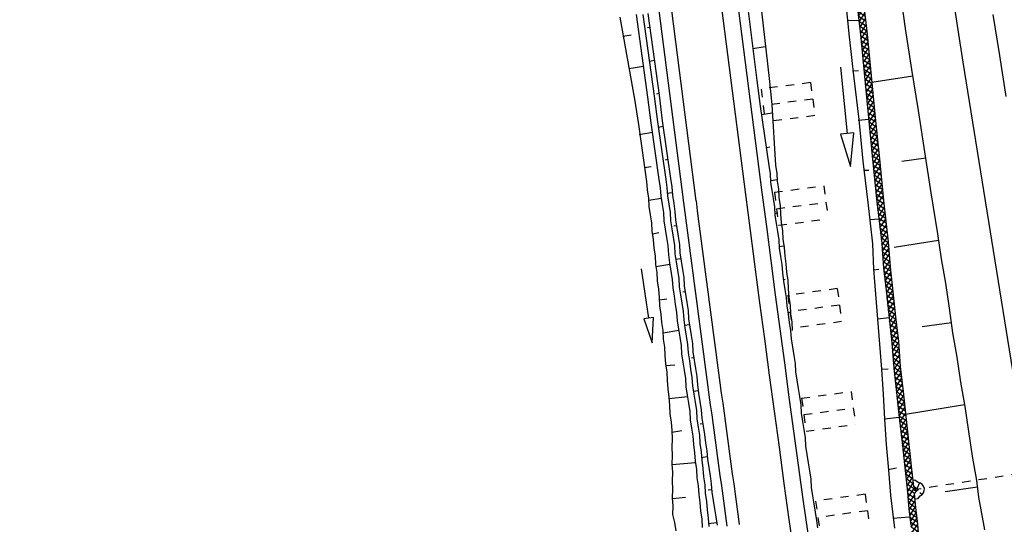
# Model space of a CAD drawing. Extents: x 447827 to 448299, y 438389 to 439851.
# Tile 66 of 116: x 447923 to 447982, y 439264 to 439294. Entities that reach past the tile are written whole.
import ezdxf

# ---------------------------------------------------------------- set-up
doc = ezdxf.new("R2010")
doc.units = 0
doc.header["$LTSCALE"] = 2
doc.header["$MEASUREMENT"] = 0
for name, pattern in [('ACAD_ISO03W100', [0.5, 0.25, -0.25]), ('ACAD_ISO05W100', [0.5, 0.25, -0.25]), ('AUSGEZOGEN', [0]), ('PUNKTX2', [0.5, 0.25, -0.25])]:
    doc.linetypes.add(name, pattern=pattern)
doc.layers.get('0').update_dxf_attribs({"linetype": 'AUSGEZOGEN'})
for name, color, linetype in [('DB-Boeschungen', 15, 'CONTINUOUS'), ('DB-Gleisachsen', 7, 'CONTINUOUS'), ('DB-GRABEN', 15, 'AUSGEZOGEN'), ('DB-HZV-Stützscheiben', 15, 'CONTINUOUS'), ('DB-Ingenieurbauwerke', 15, 'CONTINUOUS'), ('DB-Weg-Boeschungen', 15, 'CONTINUOUS'), ('DB-Wege', 15, 'CONTINUOUS'), ('FBRTOP', 250, 'AUSGEZOGEN')]:
    doc.layers.add(name, color=color, linetype=linetype)

# ---------------------------------------------------------------- blocks, each defined once
blk = doc.blocks.new('*X356')
at = {"color": 0, "linetype": 'ByBlock'}
for p, q in [((-109867, -183689), (-109621, -183443)), ((-109522, -183856), (-109867, -183511)), ((-109696, -183836), (-109338, -183478)), ((-109159, -183902), (-109617, -183443)), ((-109412, -183870), (-109055, -183514)), ((-108795, -183947), (-109253, -183489)), ((-108431, -183993), (-108890, -183534)), ((-109129, -183905), (-108772, -183549)), ((-108846, -183941), (-108490, -183584)), ((-108563, -183976), (-108207, -183620)), ((-108071, -184035), (-108526, -183580)), ((-108280, -184012), (-107917, -183648)), ((-107721, -184067), (-108162, -183625)), ((-107993, -184042), (-107625, -183675)), ((-107371, -184099), (-107812, -183658)), ((-107701, -184069), (-107334, -183701)), ((-107020, -184131), (-107461, -183690)), ((-107410, -184095), (-107042, -183728)), ((-107118, -184122), (-106751, -183755)), ((-106670, -184163), (-107111, -183722)), ((-106827, -184149), (-106459, -183782)), ((-106320, -184195), (-106761, -183754)), ((-106535, -184175), (-106168, -183808)), ((-105969, -184227), (-106411, -183786)), ((-106244, -184202), (-105876, -183835)), ((-105619, -184259), (-106060, -183818)), ((-105952, -184229), (-105585, -183862)), ((-105269, -184291), (-105710, -183850)), ((-105661, -184255), (-105293, -183888)), ((-105369, -184282), (-105002, -183915)), ((-104919, -184323), (-105360, -183882)), ((-105078, -184309), (-104710, -183942)), ((-104568, -184355), (-105010, -183914)), ((-104786, -184336), (-104419, -183968)), ((-104218, -184388), (-104659, -183946)), ((-104495, -184362), (-104127, -183995)), ((-103868, -184420), (-104309, -183978)), ((-104203, -184389), (-103836, -184022)), ((-103512, -184458), (-103959, -184011)), ((-103912, -184416), (-103548, -184052)), ((-103622, -184444), (-103265, -184087)), ((-103148, -184503), (-103606, -184045)), ((-103339, -184479), (-102982, -184123)), ((-102784, -184549), (-103243, -184090)), ((-103056, -184515), (-102699, -184158)), ((-102420, -184594), (-102879, -184136)), ((-102773, -184550), (-102417, -184194)), ((-102061, -184635), (-102515, -184181)), ((-102490, -184585), (-102133, -184228)), ((-102208, -184621), (-101841, -184255)), ((-101711, -184667), (-102152, -184226)), ((-101917, -184648), (-101550, -184281)), ((-101361, -184699), (-101802, -184258)), ((-101625, -184675), (-101258, -184308)), ((-101010, -184731), (-101452, -184290)), ((-101334, -184702), (-100967, -184335)), ((-100660, -184764), (-101101, -184322)), ((-101042, -184729), (-100675, -184361)), ((-100310, -184796), (-100751, -184354)), ((-100751, -184755), (-100384, -184388)), ((-100459, -184782), (-100092, -184415)), ((-99960, -184828), (-100401, -184387)), ((-100168, -184809), (-99801, -184441)), ((-99609, -184860), (-100050, -184419)), ((-99876, -184835), (-99509, -184468)), ((-99259, -184892), (-99700, -184451)), ((-99585, -184862), (-99218, -184495)), ((-98909, -184924), (-99350, -184483)), ((-99293, -184889), (-98926, -184522)), ((-99002, -184915), (-98635, -184548)), ((-98558, -184956), (-99000, -184515)), ((-98710, -184942), (-98343, -184575)), ((-98208, -184988), (-98649, -184547)), ((-98419, -184969), (-98052, -184602)), ((-97858, -185020), (-98299, -184579)), ((-98127, -184995), (-97760, -184628)), ((-97508, -185052), (-97949, -184611)), ((-97836, -185022), (-97469, -184655)), ((-97157, -185084), (-97599, -184643)), ((-97544, -185049), (-97177, -184682)), ((-97253, -185076), (-96886, -184708)), ((-96807, -185116), (-97248, -184675)), ((-96457, -185149), (-96898, -184707)), ((-96961, -185102), (-96594, -184735)), ((-96670, -185129), (-96303, -184762)), ((-96106, -185181), (-96548, -184739)), ((-96378, -185156), (-96011, -184789)), ((-95756, -185213), (-96197, -184771)), ((-96087, -185182), (-95720, -184815)), ((-95406, -185245), (-95847, -184804)), ((-95795, -185209), (-95428, -184842)), ((-95504, -185236), (-95137, -184869)), ((-95056, -185277), (-95497, -184836)), ((-95212, -185262), (-94804, -184854)), ((-94705, -185309), (-95147, -184868)), ((-94921, -185289), (-94548, -184916)), ((-94342, -185354), (-94876, -184820)), ((-94631, -185318), (-94275, -184961)), ((-93978, -185399), (-94437, -184941)), ((-94348, -185353), (-93992, -184997)), ((-93619, -185441), (-94073, -184986)), ((-94066, -185388), (-93709, -185032)), ((-93783, -185424), (-93414, -185055)), ((-93275, -185466), (-93710, -185032)), ((-93491, -185450), (-93118, -185077)), ((-92931, -185492), (-93364, -185059)), ((-93195, -185472), (-92822, -185100)), ((-92581, -185524), (-93020, -185085)), ((-92899, -185494), (-92533, -185129)), ((-92217, -185570), (-92676, -185111)), ((-92607, -185521), (-92250, -185164)), ((-92324, -185556), (-91968, -185200)), ((-91854, -185615), (-92312, -185157)), ((-92041, -185592), (-91685, -185235)), ((-91501, -185649), (-91948, -185202)), ((-91759, -185627), (-91389, -185257)), ((-91157, -185675), (-91590, -185242)), ((-91465, -185652), (-91093, -185279)), ((-90813, -185701), (-91246, -185268)), ((-91169, -185674), (-90796, -185301)), ((-90456, -185740), (-90903, -185293)), ((-90873, -185696), (-90509, -185332)), ((-90583, -185724), (-90226, -185367)), ((-90093, -185785), (-90551, -185327)), ((-90300, -185759), (-89943, -185403)), ((-89729, -185831), (-90187, -185372)), ((-90017, -185795), (-89659, -185437)), ((-89384, -185858), (-89824, -185418)), ((-89734, -185830), (-89363, -185459)), ((-89040, -185884), (-89473, -185451)), ((-89440, -185854), (-89067, -185481)), ((-89144, -185876), (-88771, -185503)), ((-88696, -185909), (-89129, -185476)), ((-88848, -185898), (-88475, -185525)), ((-88352, -185935), (-88785, -185502)), ((-88551, -185920), (-88179, -185547)), ((-88008, -185961), (-88441, -185528)), ((-88255, -185942), (-87883, -185570)), ((-87661, -185989), (-88097, -185554)), ((-87959, -185964), (-87592, -185597)), ((-87298, -186034), (-87753, -185579)), ((-87665, -185988), (-87309, -185632)), ((-86934, -186080), (-87392, -185622)), ((-87382, -186024), (-87026, -185667)), ((-87100, -186059), (-86743, -185703)), ((-86578, -186118), (-87029, -185667)), ((-86817, -186095), (-86449, -185727)), ((-86234, -186144), (-86667, -185711)), ((-86526, -186122), (-86153, -185749)), ((-85890, -186169), (-86323, -185736)), ((-86230, -186144), (-85857, -185771)), ((-85536, -186205), (-85979, -185762)), ((-85934, -186166), (-85567, -185800)), ((-85641, -186192), (-85284, -185835)), ((-85173, -186250), (-85631, -185792)), ((-85358, -186227), (-85002, -185870)), ((-84809, -186296), (-85268, -185837)), ((-85075, -186262), (-84719, -185906)), ((-84448, -186338), (-84904, -185883)), ((-84793, -186298), (-84434, -185939)), ((-84088, -186380), (-84542, -185926)), ((-84508, -186331), (-84149, -185972)), ((-84223, -186364), (-83864, -186005)), ((-83728, -186422), (-84182, -185968)), ((-83938, -186398), (-83579, -186039)), ((-83355, -186477), (-83822, -186010)), ((-83653, -186431), (-83306, -186084)), ((-82975, -186538), (-83454, -186060)), ((-83377, -186473), (-83032, -186128)), ((-83103, -186518), (-82785, -186200)), ((-82787, -186408), (-83075, -186121)), ((-82788, -186521), (-82484, -186216)), ((-82596, -186600), (-82787, -186408)), ((-82785, -186200), (-82758, -186172)), ((-82216, -186661), (-82695, -186182)), ((-82556, -186606), (-82210, -186261)), ((-81837, -186723), (-82316, -186244)), ((-82282, -186651), (-81936, -186305)), ((-82008, -186695), (-81662, -186349)), ((-81457, -186784), (-81936, -186305)), ((-81734, -186739), (-81388, -186394)), ((-81077, -186845), (-81556, -186366)), ((-81460, -186783), (-81114, -186438)), ((-81186, -186828), (-80840, -186482)), ((-80698, -186907), (-81177, -186428)), ((-80318, -186968), (-80797, -186489)), ((-82829, -186562), (-82788, -186521)), ((-80912, -186872), (-80566, -186526)), ((-80638, -186916), (-80293, -186571)), ((-79939, -187029), (-80418, -186550)), ((-80364, -186961), (-80019, -186615)), ((-80090, -187005), (-79745, -186659)), ((-79559, -187091), (-80038, -186612)), ((-79816, -187049), (-79471, -186704)), ((-79182, -187149), (-79659, -186673)), ((-79543, -187093), (-79196, -186747)), ((-78822, -187191), (-79279, -186735)), ((-79269, -187138), (-78911, -186780)), ((-78985, -187172), (-78626, -186813)), ((-78463, -187233), (-78916, -186779)), ((-78700, -187205), (-78340, -186846)), ((-78101, -187276), (-78556, -186821)), ((-78415, -187238), (-78058, -186882)), ((-77721, -187338), (-78196, -186863)), ((-78130, -187272), (-77784, -186926)), ((-77856, -187316), (-77510, -186970)), ((-77342, -187399), (-77821, -186920)), ((-77582, -187360), (-77236, -187015)), ((-77040, -187383), (-77441, -186982)), ((-77040, -187065), (-77061, -187043)), ((-77308, -187405), (-77040, -187136))]:
    blk.add_line(p, q, dxfattribs=at)
blk = doc.blocks.new('*X357')
at = {"color": 0, "linetype": 'ByBlock'}
for p, q in [((-134756, -181213), (-134476, -180933)), ((-134295, -181357), (-134742, -180911)), ((-134555, -181330), (-134188, -180963)), ((-133940, -181394), (-134392, -180942)), ((-134267, -181360), (-133900, -180994)), ((-133584, -181432), (-134037, -180979)), ((-133979, -181390), (-133612, -181024)), ((-133691, -181421), (-133324, -181054)), ((-133229, -181469), (-133681, -181017)), ((-133403, -181451), (-133036, -181084)), ((-132873, -181506), (-133326, -181054)), ((-133115, -181481), (-132748, -181115)), ((-132518, -181544), (-132970, -181091)), ((-132827, -181511), (-132460, -181145)), ((-132162, -181581), (-132615, -181129)), ((-131807, -181618), (-132259, -181166)), ((-134651, -181320), (-134756, -181215)), ((-132539, -181541), (-132173, -181175)), ((-132251, -181572), (-131885, -181205)), ((-131963, -181602), (-131597, -181235)), ((-131451, -181656), (-131904, -181203)), ((-131675, -181632), (-131309, -181266)), ((-131096, -181693), (-131548, -181241)), ((-131387, -181662), (-131021, -181296)), ((-130740, -181730), (-131193, -181278)), ((-131099, -181693), (-130733, -181326)), ((-130385, -181768), (-130837, -181315)), ((-130811, -181723), (-130445, -181356)), ((-130523, -181753), (-130157, -181387)), ((-130029, -181805), (-130482, -181353)), ((-130235, -181783), (-129869, -181417)), ((-129674, -181842), (-130126, -181390)), ((-129947, -181814), (-129581, -181447)), ((-129318, -181880), (-129771, -181427)), ((-129659, -181844), (-129293, -181477)), ((-128963, -181917), (-129415, -181465)), ((-129371, -181874), (-129005, -181508)), ((-129083, -181904), (-128717, -181538)), ((-128607, -181954), (-129059, -181502)), ((-128795, -181934), (-128429, -181568)), ((-128252, -181992), (-128704, -181539)), ((-128507, -181965), (-128141, -181598)), ((-127896, -182029), (-128348, -181576)), ((-128219, -181995), (-127853, -181628)), ((-127540, -182066), (-127993, -181614)), ((-127931, -182025), (-127565, -181659)), ((-127644, -182055), (-127277, -181689)), ((-127185, -182104), (-127637, -181651)), ((-127356, -182086), (-126989, -181719)), ((-126829, -182141), (-127282, -181688)), ((-127068, -182116), (-126701, -181749)), ((-126474, -182178), (-126926, -181726)), ((-126118, -182216), (-126571, -181763)), ((-126780, -182146), (-126413, -181780)), ((-126492, -182176), (-126125, -181810)), ((-125763, -182253), (-126215, -181800)), ((-126204, -182207), (-125837, -181840)), ((-125916, -182237), (-125549, -181870)), ((-125407, -182290), (-125860, -181838)), ((-125628, -182267), (-125261, -181901)), ((-125052, -182327), (-125504, -181875)), ((-125340, -182297), (-124973, -181931)), ((-124696, -182365), (-125149, -181912)), ((-125052, -182327), (-124685, -181961)), ((-124348, -182395), (-124793, -181950)), ((-124764, -182358), (-124393, -181987)), ((-124472, -182384), (-124100, -182012)), ((-124000, -182424), (-124442, -181983)), ((-124179, -182409), (-123807, -182037)), ((-123653, -182454), (-124094, -182013)), ((-123886, -182434), (-123513, -182062)), ((-123305, -182483), (-123746, -182042)), ((-123592, -182459), (-123220, -182087)), ((-122957, -182513), (-123399, -182072)), ((-123299, -182484), (-122927, -182112)), ((-122610, -182542), (-123051, -182101)), ((-123006, -182509), (-122634, -182137)), ((-122712, -182534), (-122340, -182161)), ((-122262, -182572), (-122703, -182131)), ((-122419, -182558), (-122048, -182188)), ((-121908, -182607), (-122355, -182160)), ((-122127, -182584), (-121760, -182218)), ((-121553, -182645), (-122005, -182192)), ((-121839, -182615), (-121472, -182248)), ((-121197, -182682), (-121650, -182230)), ((-121551, -182645), (-121184, -182278)), ((-120842, -182719), (-121294, -182267)), ((-121263, -182675), (-120896, -182309)), ((-120975, -182705), (-120608, -182339)), ((-120486, -182757), (-120939, -182304)), ((-120131, -182794), (-120583, -182342)), ((-120687, -182736), (-120320, -182369)), ((-120399, -182766), (-120033, -182399)), ((-119775, -182831), (-120227, -182379)), ((-120111, -182796), (-119745, -182430)), ((-119420, -182869), (-119872, -182416)), ((-119823, -182826), (-119457, -182460)), ((-119535, -182856), (-119169, -182490)), ((-119064, -182906), (-119516, -182454)), ((-119247, -182887), (-118881, -182520)), ((-118708, -182943), (-119161, -182491)), ((-118959, -182917), (-118593, -182551)), ((-118353, -182981), (-118805, -182528)), ((-118671, -182947), (-118305, -182581)), ((-117997, -183018), (-118450, -182565)), ((-118383, -182977), (-118017, -182611)), ((-118095, -183008), (-117729, -182641)), ((-117642, -183055), (-118094, -182603)), ((-117807, -183038), (-117441, -182671)), ((-117286, -183093), (-117739, -182640)), ((-117519, -183068), (-117153, -182702)), ((-116931, -183130), (-117383, -182677)), ((-117231, -183098), (-116865, -182732)), ((-116575, -183167), (-117028, -182715)), ((-116943, -183129), (-116577, -182762)), ((-116220, -183205), (-116672, -182752)), ((-116655, -183159), (-116289, -182792)), ((-116367, -183189), (-116001, -182823)), ((-115864, -183242), (-116317, -182789)), ((-116079, -183219), (-115713, -182853)), ((-115509, -183279), (-115961, -182827)), ((-115792, -183249), (-115425, -182883)), ((-115153, -183316), (-115606, -182864)), ((-115504, -183280), (-115137, -182913)), ((-114798, -183354), (-115250, -182901)), ((-115216, -183310), (-114849, -182944)), ((-114443, -183391), (-114895, -182939)), ((-114928, -183340), (-114561, -182974)), ((-114640, -183370), (-114273, -183004)), ((-114088, -183427), (-114539, -182976)), ((-114351, -183400), (-113985, -183034)), ((-113733, -183464), (-114184, -183013)), ((-114063, -183430), (-113697, -183064)), ((-113378, -183501), (-113828, -183051)), ((-113774, -183460), (-113409, -183095)), ((-113486, -183490), (-113121, -183125)), ((-113023, -183537), (-113473, -183088)), ((-113198, -183519), (-112833, -183155)), ((-112668, -183574), (-113117, -183125)), ((-112909, -183549), (-112545, -183185)), ((-112313, -183611), (-112762, -183163)), ((-112621, -183579), (-112257, -183216)), ((-111962, -183644), (-112406, -183200)), ((-112333, -183609), (-111966, -183243)), ((-111615, -183673), (-112053, -183235)), ((-112042, -183637), (-111673, -183267)), ((-111749, -183662), (-111380, -183292)), ((-111267, -183703), (-111705, -183265)), ((-111456, -183687), (-111086, -183317)), ((-110919, -183732), (-111357, -183294)), ((-111162, -183712), (-110793, -183342)), ((-110572, -183762), (-111009, -183324)), ((-110869, -183736), (-110500, -183367)), ((-110224, -183791), (-110662, -183353)), ((-110576, -183761), (-110206, -183392)), ((-109876, -183821), (-110314, -183383)), ((-110282, -183786), (-109913, -183417)), ((-109867, -183511), (-109966, -183412)), ((-109989, -183811), (-109867, -183689))]:
    blk.add_line(p, q, dxfattribs=at)
blk = doc.blocks.new('ELIPPSE')
at = {"color": 0, "linetype": 'ByBlock'}
blk.add_circle((0, 0), 1, dxfattribs=at)
blk = doc.blocks.new('ELARC192')
at = {"color": 0, "linetype": 'ByBlock'}
blk.add_arc((0, 0), 1, 292.6445, 72.5673, dxfattribs=at)

msp = doc.modelspace()

# ---------------------------------------------------------------- linework, layer by layer
at = {"layer": 'DB-Boeschungen', "linetype": 'Continuous'}
for p, q in [((447975.723, 439296.031), (447976.064, 439293.553)), ((447972.457, 439295.55), (447972.7, 439293.054)), ((447973.499, 439295.685), (447973.791, 439293.198)), ((447973.289, 439294.022), (447972.631, 439294.006)), ((447976.064, 439293.553), (447976.454, 439291.083)), ((447972.7, 439293.054), (447972.991, 439290.566)), ((447973.791, 439293.198), (447974.034, 439290.701)), ((447972.912, 439291.009), (447973.266, 439291.021)), ((447972.991, 439290.566), (447973.283, 439288.079)), ((447974.034, 439290.701), (447974.276, 439288.205)), ((447976.525, 439290.689), (447974.062, 439290.311)), ((447976.454, 439291.083), (447976.845, 439288.613)), ((447974.276, 439288.205), (447974.519, 439285.709)), ((447976.845, 439288.613), (447977.235, 439286.143)), ((447973.891, 439288.086), (447973.243, 439288.021)), ((447973.283, 439288.079), (447973.526, 439285.582)), ((447977.235, 439286.143), (447977.625, 439283.673)), ((447973.526, 439285.582), (447973.818, 439283.095)), ((447974.519, 439285.709), (447974.762, 439283.213)), ((447977.305, 439285.749), (447975.863, 439285.553)), ((447973.573, 439285.032), (447973.877, 439285.036)), ((447977.625, 439283.673), (447978.015, 439281.203)), ((447973.818, 439283.095), (447974.109, 439280.608)), ((447974.762, 439283.213), (447975.053, 439280.725)), ((447974.503, 439282.1), (447973.953, 439282.053)), ((447978.015, 439281.203), (447978.23, 439279.718)), ((447974.109, 439280.608), (447974.176, 439279.096)), ((447975.053, 439280.725), (447975.169, 439279.222)), ((447978.086, 439280.81), (447975.419, 439280.384)), ((447978.23, 439279.718), (447978.494, 439278.241)), ((447974.176, 439279.096), (447974.292, 439277.593)), ((447974.185, 439279.047), (447974.48, 439279.099)), ((447975.169, 439279.222), (447975.335, 439277.728)), ((447978.494, 439278.241), (447978.708, 439276.756)), ((447974.292, 439277.593), (447974.408, 439276.09)), ((447975.335, 439277.728), (447975.5, 439276.234)), ((447978.708, 439276.756), (447978.922, 439275.271)), ((447975.106, 439276.164), (447974.408, 439276.09)), ((447974.408, 439276.09), (447974.524, 439274.587)), ((447975.5, 439276.234), (447975.665, 439274.74)), ((447978.866, 439275.87), (447977.098, 439275.617)), ((447978.922, 439275.271), (447979.186, 439273.794)), ((447974.524, 439274.587), (447974.64, 439273.084)), ((447975.665, 439274.74), (447975.781, 439273.237)), ((447979.186, 439273.794), (447979.401, 439272.308)), ((447974.64, 439273.084), (447975.043, 439273.105)), ((447974.64, 439273.084), (447974.756, 439271.581)), ((447975.781, 439273.237), (447975.946, 439271.742)), ((447979.401, 439272.308), (447979.664, 439270.832)), ((447975.946, 439271.742), (447976.112, 439270.248)), ((447974.756, 439271.581), (447974.823, 439270.069)), ((447979.647, 439270.93), (447976.094, 439270.357)), ((447979.664, 439270.832), (447979.879, 439269.346)), ((447975.718, 439270.178), (447974.823, 439270.069)), ((447974.823, 439270.069), (447974.939, 439268.566)), ((447976.112, 439270.248), (447976.277, 439268.754)), ((447979.879, 439269.346), (447980.093, 439267.861)), ((447976.277, 439268.754), (447976.442, 439267.26)), ((447974.939, 439268.566), (447975.064, 439267.014)), ((447980.093, 439267.861), (447980.357, 439266.384)), ((447975.055, 439267.063), (447975.547, 439267.151)), ((447975.064, 439267.014), (447975.18, 439265.511)), ((447976.442, 439267.26), (447976.578, 439266.028)), ((447980.357, 439266.384), (447980.483, 439265.391)), ((447980.427, 439265.99), (447978.486, 439265.708)), ((447975.18, 439265.511), (447975.306, 439264.517)), ((447976.618, 439265.62), (447976.685, 439264.763)), ((447980.483, 439265.391), (447980.659, 439264.407)), ((447975.306, 439264.517), (447975.433, 439263.524)), ((447976.685, 439264.763), (447976.811, 439263.77)), ((447976.33, 439264.192), (447975.328, 439264.115)), ((447980.659, 439264.407), (447980.835, 439263.422)), ((447976.811, 439263.77), (447976.889, 439262.768))]:
    msp.add_line(p, q, dxfattribs=at)
at = {"layer": 'DB-Gleisachsen', "linetype": 'Continuous'}
for p, q in [((447981.349, 439294.395), (447981.739, 439291.925)), ((447981.739, 439291.925), (447982.129, 439289.455))]:
    msp.add_line(p, q, dxfattribs=at)
at = {"layer": 'DB-GRABEN', "linetype": 'Continuous'}
for p, q in [((447973.097, 439295.664), (447973.389, 439293.177)), ((447973.389, 439293.177), (447973.631, 439290.68)), ((447972.177, 439291.22), (447972.585, 439287.241)), ((447973.631, 439290.68), (447973.874, 439288.184)), ((447973.874, 439288.184), (447974.116, 439285.688)), ((447972.585, 439287.241), (447972.187, 439287.2)), ((447972.187, 439287.2), (447972.788, 439285.251)), ((447972.983, 439287.281), (447972.585, 439287.241)), ((447972.788, 439285.251), (447972.983, 439287.281)), ((447974.116, 439285.688), (447974.368, 439283.142)), ((447974.368, 439283.142), (447974.66, 439280.655)), ((447974.66, 439280.655), (447974.776, 439279.152)), ((447974.776, 439279.152), (447974.941, 439277.658)), ((447974.941, 439277.658), (447975.106, 439276.164)), ((447975.106, 439276.164), (447975.271, 439274.669)), ((447975.271, 439274.669), (447975.387, 439273.166)), ((447975.387, 439273.166), (447975.553, 439271.672)), ((447975.553, 439271.672), (447975.718, 439270.178)), ((447975.718, 439270.178), (447975.883, 439268.684)), ((447975.883, 439268.684), (447976.048, 439267.189)), ((447976.048, 439267.189), (447976.214, 439265.695)), ((447976.661, 439266.409), (447976.538, 439266.391)), ((447976.844, 439266.283), (447976.661, 439266.409)), ((447976.928, 439266.262), (447976.784, 439265.929)), ((447976.214, 439265.695), (447976.291, 439264.693)), ((447976.724, 439265.928), (447976.572, 439266.032)), ((447976.747, 439265.779), (447976.618, 439265.62)), ((447976.949, 439265.678), (447977.084, 439265.557)), ((447976.823, 439265.3), (447976.645, 439265.275)), ((447976.963, 439265.474), (447976.823, 439265.3)), ((447976.291, 439264.693), (447976.417, 439263.7))]:
    msp.add_line(p, q, dxfattribs=at)
at = {"layer": 'DB-HZV-Stützscheiben', "linetype": 'PUNKTX2'}
for p, q in [((447970.382, 439290.296), (447967.406, 439289.912)), ((447970.382, 439290.296), (447970.638, 439288.312)), ((447967.406, 439289.912), (447967.662, 439287.929)), ((447970.638, 439288.312), (447967.662, 439287.929)), ((447968.206, 439283.714), (447971.182, 439284.097)), ((447971.182, 439284.097), (447971.437, 439282.114)), ((447968.206, 439283.714), (447968.462, 439281.73)), ((447968.462, 439281.73), (447971.437, 439282.114)), ((447971.989, 439277.919), (447969.015, 439277.526)), ((447969.015, 439277.526), (447969.277, 439275.544)), ((447971.989, 439277.919), (447972.251, 439275.937)), ((447972.251, 439275.937), (447969.277, 439275.544)), ((447969.842, 439271.342), (447972.815, 439271.744)), ((447972.815, 439271.744), (447973.083, 439269.762)), ((447969.842, 439271.342), (447970.111, 439269.36)), ((447970.111, 439269.36), (447973.083, 439269.762)), ((447973.661, 439265.571), (447970.689, 439265.16)), ((447970.689, 439265.16), (447970.964, 439263.179)), ((447973.661, 439265.571), (447973.935, 439263.59))]:
    msp.add_line(p, q, dxfattribs=at)
at = {"layer": 'DB-HZV-Stützscheiben', "linetype": 'ACAD_ISO05W100'}
for p, q in [((447970.51, 439289.304), (447967.534, 439288.92)), ((447968.334, 439282.722), (447971.309, 439283.106)), ((447972.12, 439276.928), (447969.146, 439276.535)), ((447969.976, 439270.351), (447972.949, 439270.753)), ((447973.798, 439264.581), (447970.826, 439264.169))]:
    msp.add_line(p, q, dxfattribs=at)
at = {"layer": 'DB-Ingenieurbauwerke', "linetype": 'Continuous'}
for p, q in [((447973.808, 439329.479), (447979.531, 439291.533)), ((447979.531, 439291.533), (447986.685, 439247.11))]:
    msp.add_line(p, q, dxfattribs=at)
at = {"layer": 'DB-Ingenieurbauwerke', "linetype": 'ACAD_ISO03W100'}
msp.add_line((447987.901, 439267.55), (447976.602, 439265.835), dxfattribs=at)
at = {"layer": 'DB-Weg-Boeschungen', "linetype": 'Continuous'}
for p, q in [((447967.348, 439295.306), (447967.901, 439290.534)), ((447966.55, 439295.23), (447967.161, 439290.416)), ((447958.914, 439294.223), (447959.794, 439289.301)), ((447959.901, 439294.38), (447960.585, 439289.426)), ((447960.304, 439294.393), (447960.98, 439289.488)), ((447960.601, 439294.44), (447961.276, 439289.535)), ((447960.733, 439293.6), (447960.585, 439293.577)), ((447959.094, 439293.088), (447959.587, 439293.166)), ((447966.905, 439292.35), (447967.646, 439292.468)), ((447960.345, 439291.261), (447959.456, 439291.12)), ((447960.997, 439291.617), (447960.701, 439291.57)), ((447967.901, 439290.534), (447968.045, 439288.987)), ((447967.161, 439290.416), (447967.354, 439288.878)), ((447960.585, 439289.426), (447960.778, 439287.887)), ((447960.98, 439289.488), (447961.173, 439287.95)), ((447961.26, 439289.634), (447961.112, 439289.611)), ((447961.276, 439289.535), (447961.469, 439287.996)), ((447959.794, 439289.301), (447960.037, 439287.77)), ((447967.354, 439288.878), (447967.867, 439285.314)), ((447968.045, 439288.987), (447968.27, 439285.327)), ((447967.432, 439288.384), (447968.074, 439288.485)), ((447960.037, 439287.77), (447960.527, 439284.354)), ((447960.778, 439287.887), (447961.268, 439284.472)), ((447961.173, 439287.95), (447961.671, 439284.485)), ((447961.524, 439287.651), (447961.227, 439287.604)), ((447961.469, 439287.996), (447961.967, 439284.532)), ((447960.871, 439287.294), (447960.081, 439287.169)), ((447967.745, 439286.408), (447967.942, 439286.44)), ((447960.394, 439285.194), (447960.789, 439285.256)), ((447961.787, 439285.668), (447961.639, 439285.644)), ((447967.867, 439285.314), (447967.945, 439284.82)), ((447968.27, 439285.327), (447968.348, 439284.833)), ((447967.945, 439284.82), (447967.974, 439284.319)), ((447968.348, 439284.833), (447968.369, 439284.381)), ((447960.527, 439284.354), (447960.556, 439283.853)), ((447961.268, 439284.472), (447961.346, 439283.978)), ((447961.671, 439284.485), (447961.749, 439283.991)), ((447961.967, 439284.532), (447962.045, 439284.038)), ((447962.045, 439284.038), (447962.074, 439283.536)), ((447967.974, 439284.319), (447968.052, 439283.825)), ((447968.008, 439284.425), (447968.354, 439284.48)), ((447968.369, 439284.381), (447968.448, 439283.887)), ((447960.556, 439283.853), (447960.634, 439283.359)), ((447961.346, 439283.978), (447961.375, 439283.476)), ((447961.375, 439283.476), (447961.453, 439282.982)), ((447961.749, 439283.991), (447961.778, 439283.489)), ((447962.051, 439283.684), (447961.754, 439283.637)), ((447961.778, 439283.489), (447961.856, 439282.995)), ((447962.074, 439283.536), (447962.152, 439283.042)), ((447968.052, 439283.825), (447968.131, 439283.331)), ((447968.448, 439283.887), (447968.476, 439283.386)), ((447960.634, 439283.359), (447960.663, 439282.857)), ((447961.398, 439283.328), (447960.657, 439283.211)), ((447960.663, 439282.857), (447960.741, 439282.363)), ((447961.453, 439282.982), (447961.531, 439282.488)), ((447961.856, 439282.995), (447961.934, 439282.502)), ((447962.152, 439283.042), (447962.23, 439282.549)), ((447968.131, 439283.331), (447968.209, 439282.837)), ((447968.209, 439282.837), (447968.238, 439282.335)), ((447968.476, 439283.386), (447968.555, 439282.892)), ((447968.555, 439282.892), (447968.583, 439282.39)), ((447960.741, 439282.363), (447960.819, 439281.869)), ((447961.531, 439282.488), (447961.56, 439281.987)), ((447961.934, 439282.502), (447961.963, 439282)), ((447962.23, 439282.549), (447962.259, 439282.047)), ((447968.222, 439282.434), (447968.42, 439282.465)), ((447968.238, 439282.335), (447968.316, 439281.842)), ((447968.583, 439282.39), (447968.612, 439281.888)), ((447960.819, 439281.869), (447960.848, 439281.368)), ((447961.56, 439281.987), (447961.638, 439281.493)), ((447961.963, 439282), (447962.041, 439281.506)), ((447962.314, 439281.701), (447962.166, 439281.678)), ((447962.259, 439282.047), (447962.337, 439281.553)), ((447968.316, 439281.842), (447968.394, 439281.348)), ((447968.612, 439281.888), (447968.69, 439281.395)), ((447960.848, 439281.368), (447960.926, 439280.874)), ((447960.872, 439281.22), (447961.267, 439281.282)), ((447961.638, 439281.493), (447961.716, 439280.999)), ((447962.041, 439281.506), (447962.119, 439281.012)), ((447962.337, 439281.553), (447962.416, 439281.059)), ((447962.416, 439281.059), (447962.494, 439280.565)), ((447968.394, 439281.348), (447968.472, 439280.854)), ((447968.69, 439281.395), (447968.719, 439280.893)), ((447960.926, 439280.874), (447960.955, 439280.372)), ((447961.716, 439280.999), (447961.795, 439280.505)), ((447961.795, 439280.505), (447961.831, 439279.954)), ((447962.119, 439281.012), (447962.198, 439280.518)), ((447962.198, 439280.518), (447962.226, 439280.017)), ((447962.494, 439280.565), (447962.523, 439280.064)), ((447968.472, 439280.854), (447968.501, 439280.352)), ((447968.485, 439280.451), (447968.782, 439280.498)), ((447968.719, 439280.893), (447968.797, 439280.399)), ((447960.955, 439280.372), (447961.033, 439279.878)), ((447961.033, 439279.878), (447961.062, 439279.377)), ((447961.831, 439279.954), (447961.909, 439279.46)), ((447962.226, 439280.017), (447962.305, 439279.523)), ((447962.523, 439280.064), (447962.601, 439279.57)), ((447968.501, 439280.352), (447968.579, 439279.858)), ((447968.797, 439280.399), (447968.826, 439279.897)), ((447968.826, 439279.897), (447968.904, 439279.404)), ((447961.062, 439279.377), (447961.14, 439278.883)), ((447961.925, 439279.362), (447961.086, 439279.229)), ((447961.909, 439279.46), (447961.988, 439278.966)), ((447962.577, 439279.718), (447962.281, 439279.671)), ((447962.305, 439279.523), (447962.383, 439279.029)), ((447962.601, 439279.57), (447962.679, 439279.076)), ((447968.579, 439279.858), (447968.657, 439279.365)), ((447968.657, 439279.365), (447968.686, 439278.863)), ((447968.904, 439279.404), (447968.933, 439278.902)), ((447960.199, 439279.116), (447960.645, 439276.15)), ((447961.14, 439278.883), (447961.169, 439278.381)), ((447961.988, 439278.966), (447962.066, 439278.473)), ((447962.383, 439279.029), (447962.461, 439278.535)), ((447962.679, 439279.076), (447962.757, 439278.582)), ((447968.686, 439278.863), (447968.764, 439278.369)), ((447968.933, 439278.902), (447969.011, 439278.408)), ((447961.169, 439278.381), (447961.247, 439277.887)), ((447962.066, 439278.473), (447962.095, 439277.971)), ((447962.461, 439278.535), (447962.49, 439278.034)), ((447962.757, 439278.582), (447962.786, 439278.08)), ((447968.749, 439278.468), (447968.848, 439278.483)), ((447968.764, 439278.369), (447968.843, 439277.875)), ((447969.011, 439278.408), (447969.04, 439277.906)), ((447961.247, 439277.887), (447961.276, 439277.386)), ((447962.095, 439277.971), (447962.173, 439277.477)), ((447962.49, 439278.034), (447962.568, 439277.54)), ((447962.568, 439277.54), (447962.646, 439277.046)), ((447962.841, 439277.735), (447962.693, 439277.711)), ((447962.786, 439278.08), (447962.864, 439277.587)), ((447962.864, 439277.587), (447962.942, 439277.093)), ((447968.843, 439277.875), (447968.921, 439277.381)), ((447969.04, 439277.906), (447969.069, 439277.405)), ((447961.276, 439277.386), (447961.305, 439276.884)), ((447961.3, 439277.238), (447961.744, 439277.308)), ((447962.173, 439277.477), (447962.251, 439276.983)), ((447962.251, 439276.983), (447962.329, 439276.489)), ((447962.646, 439277.046), (447962.724, 439276.552)), ((447962.942, 439277.093), (447963.021, 439276.599)), ((447968.921, 439277.381), (447968.95, 439276.88)), ((447969.069, 439277.405), (447969.147, 439276.911)), ((447961.305, 439276.884), (447961.383, 439276.39)), ((447961.383, 439276.39), (447961.412, 439275.889)), ((447962.329, 439276.489), (447962.358, 439275.988)), ((447962.724, 439276.552), (447962.753, 439276.05)), ((447963.021, 439276.599), (447963.049, 439276.097)), ((447968.95, 439276.88), (447969.028, 439276.386)), ((447969.012, 439276.485), (447969.16, 439276.508)), ((447969.028, 439276.386), (447969.106, 439275.892)), ((447969.147, 439276.911), (447969.176, 439276.409)), ((447969.176, 439276.409), (447969.254, 439275.915)), ((447960.645, 439276.15), (447960.348, 439276.105)), ((447960.348, 439276.105), (447960.868, 439274.666)), ((447960.942, 439276.194), (447960.645, 439276.15)), ((447960.868, 439274.666), (447960.942, 439276.194)), ((447961.412, 439275.889), (447961.49, 439275.395)), ((447962.358, 439275.988), (447962.436, 439275.494)), ((447962.753, 439276.05), (447962.831, 439275.556)), ((447963.104, 439275.752), (447962.808, 439275.705)), ((447963.049, 439276.097), (447963.128, 439275.603)), ((447969.106, 439275.892), (447969.184, 439275.398)), ((447969.254, 439275.915), (447969.283, 439275.414)), ((447961.49, 439275.395), (447961.519, 439274.893)), ((447962.452, 439275.395), (447961.514, 439275.247)), ((447962.436, 439275.494), (447962.514, 439275)), ((447962.831, 439275.556), (447962.91, 439275.063)), ((447963.128, 439275.603), (447963.206, 439275.11)), ((447969.184, 439275.398), (447969.213, 439274.896)), ((447961.519, 439274.893), (447961.597, 439274.399)), ((447962.514, 439275), (447962.593, 439274.506)), ((447962.91, 439275.063), (447962.988, 439274.569)), ((447962.988, 439274.569), (447963.017, 439274.067)), ((447963.206, 439275.11), (447963.284, 439274.616)), ((447963.284, 439274.616), (447963.313, 439274.114)), ((447969.213, 439274.896), (447969.291, 439274.403)), ((447961.597, 439274.399), (447961.626, 439273.898)), ((447962.593, 439274.506), (447962.621, 439274.005)), ((447962.621, 439274.005), (447962.7, 439273.511)), ((447963.017, 439274.067), (447963.095, 439273.573)), ((447963.313, 439274.114), (447963.391, 439273.62)), ((447969.291, 439274.403), (447969.37, 439273.909)), ((447961.626, 439273.898), (447961.655, 439273.396)), ((447961.655, 439273.396), (447961.733, 439272.902)), ((447962.7, 439273.511), (447962.778, 439273.017)), ((447963.095, 439273.573), (447963.173, 439273.079)), ((447963.368, 439273.768), (447963.219, 439273.745)), ((447963.391, 439273.62), (447963.469, 439273.126)), ((447969.37, 439273.909), (447969.448, 439273.415)), ((447969.448, 439273.415), (447969.477, 439272.913)), ((447961.67, 439273.297), (447962.221, 439273.334)), ((447961.733, 439272.902), (447961.762, 439272.4)), ((447962.778, 439273.017), (447962.856, 439272.523)), ((447963.173, 439273.079), (447963.251, 439272.586)), ((447963.469, 439273.126), (447963.547, 439272.632)), ((447969.477, 439272.913), (447969.555, 439272.419)), ((447961.762, 439272.4), (447961.791, 439271.899)), ((447962.856, 439272.523), (447962.885, 439272.021)), ((447963.251, 439272.586), (447963.28, 439272.084)), ((447963.547, 439272.632), (447963.576, 439272.131)), ((447969.555, 439272.419), (447969.633, 439271.926)), ((447961.791, 439271.899), (447961.869, 439271.405)), ((447962.885, 439272.021), (447962.963, 439271.528)), ((447963.28, 439272.084), (447963.358, 439271.59)), ((447963.631, 439271.785), (447963.335, 439271.738)), ((447963.358, 439271.59), (447963.436, 439271.096)), ((447963.576, 439272.131), (447963.654, 439271.637)), ((447963.654, 439271.637), (447963.733, 439271.143)), ((447969.633, 439271.926), (447969.711, 439271.432)), ((447961.869, 439271.405), (447961.898, 439270.903)), ((447962.979, 439271.429), (447961.884, 439271.306)), ((447962.963, 439271.528), (447963.041, 439271.034)), ((447963.041, 439271.034), (447963.119, 439270.54)), ((447963.436, 439271.096), (447963.515, 439270.602)), ((447963.733, 439271.143), (447963.811, 439270.649)), ((447969.711, 439271.432), (447969.789, 439270.938)), ((447961.898, 439270.903), (447961.926, 439270.402)), ((447961.926, 439270.402), (447962.005, 439269.908)), ((447963.119, 439270.54), (447963.148, 439270.038)), ((447963.515, 439270.602), (447963.543, 439270.101)), ((447963.811, 439270.649), (447963.84, 439270.148)), ((447969.789, 439270.938), (447969.818, 439270.436)), ((447969.818, 439270.436), (447969.896, 439269.942)), ((447962.005, 439269.908), (447962.033, 439269.406)), ((447963.148, 439270.038), (447963.227, 439269.544)), ((447963.543, 439270.101), (447963.622, 439269.607)), ((447963.84, 439270.148), (447963.918, 439269.654)), ((447969.896, 439269.942), (447969.975, 439269.448)), ((447962.033, 439269.406), (447962.062, 439268.904)), ((447962.049, 439269.307), (447962.642, 439269.401)), ((447963.227, 439269.544), (447963.305, 439269.05)), ((447963.622, 439269.607), (447963.7, 439269.113)), ((447963.894, 439269.802), (447963.746, 439269.778)), ((447963.918, 439269.654), (447963.996, 439269.16)), ((447969.975, 439269.448), (447970.053, 439268.955)), ((447962.062, 439268.904), (447962.042, 439268.395)), ((447963.305, 439269.05), (447963.334, 439268.549)), ((447963.7, 439269.113), (447963.729, 439268.611)), ((447963.996, 439269.16), (447964.074, 439268.666)), ((447964.074, 439268.666), (447964.152, 439268.172)), ((447970.053, 439268.955), (447970.082, 439268.453)), ((447962.042, 439268.395), (447962.07, 439267.893)), ((447963.334, 439268.549), (447963.412, 439268.055)), ((447963.412, 439268.055), (447963.441, 439267.553)), ((447963.729, 439268.611), (447963.807, 439268.117)), ((447963.807, 439268.117), (447963.836, 439267.616)), ((447964.152, 439268.172), (447964.181, 439267.671)), ((447970.082, 439268.453), (447970.16, 439267.959)), ((447962.07, 439267.893), (447962.05, 439267.384)), ((447963.456, 439267.454), (447962.058, 439267.334)), ((447963.441, 439267.553), (447963.519, 439267.059)), ((447964.158, 439267.819), (447963.812, 439267.764)), ((447963.836, 439267.616), (447963.914, 439267.122)), ((447964.181, 439267.671), (447964.259, 439267.177)), ((447970.16, 439267.959), (447970.238, 439267.465)), ((447970.238, 439267.465), (447970.316, 439266.971)), ((447962.05, 439267.384), (447962.079, 439266.882)), ((447962.079, 439266.882), (447962.058, 439266.373)), ((447963.519, 439267.059), (447963.548, 439266.558)), ((447963.914, 439267.122), (447963.943, 439266.62)), ((447964.259, 439267.177), (447964.338, 439266.683)), ((447970.316, 439266.971), (447970.394, 439266.478)), ((447962.058, 439266.373), (447962.087, 439265.871)), ((447963.548, 439266.558), (447963.626, 439266.064)), ((447963.943, 439266.62), (447964.021, 439266.126)), ((447964.338, 439266.683), (447964.416, 439266.189)), ((447970.394, 439266.478), (447970.423, 439265.976)), ((447962.087, 439265.871), (447962.066, 439265.361)), ((447963.626, 439266.064), (447963.655, 439265.562)), ((447964.021, 439266.126), (447964.05, 439265.625)), ((447964.471, 439265.843), (447964.224, 439265.804)), ((447964.416, 439266.189), (447964.445, 439265.687)), ((447964.445, 439265.687), (447964.523, 439265.193)), ((447970.423, 439265.976), (447970.501, 439265.482)), ((447962.066, 439265.361), (447962.095, 439264.86)), ((447962.074, 439265.312), (447962.872, 439265.388)), ((447963.655, 439265.562), (447963.733, 439265.068)), ((447964.05, 439265.625), (447964.128, 439265.131)), ((447964.128, 439265.131), (447964.157, 439264.629)), ((447964.523, 439265.193), (447964.601, 439264.7)), ((447970.501, 439265.482), (447970.58, 439264.988)), ((447962.095, 439264.86), (447962.075, 439264.35)), ((447963.733, 439265.068), (447963.762, 439264.567)), ((447963.762, 439264.567), (447963.84, 439264.073)), ((447964.157, 439264.629), (447964.235, 439264.135)), ((447964.601, 439264.7), (447964.679, 439264.206)), ((447970.58, 439264.988), (447970.658, 439264.494)), ((447970.658, 439264.494), (447970.736, 439264.001)), ((447962.075, 439264.35), (447962.202, 439263.864)), ((447963.84, 439264.073), (447963.869, 439263.571)), ((447964.235, 439264.135), (447964.264, 439263.634)), ((447964.679, 439264.206), (447964.758, 439263.712)), ((447970.736, 439264.001), (447970.806, 439263.556)), ((447962.202, 439263.864), (447962.28, 439263.37)), ((447964.734, 439263.86), (447964.24, 439263.782))]:
    msp.add_line(p, q, dxfattribs=at)
at = {"layer": 'DB-Wege', "linetype": 'Continuous'}
for p, q in [((447949.351, 439416.318), (447966.47, 439283.576)), ((447950.343, 439416.446), (447967.461, 439283.704)), ((447945.632, 439415.839), (447962.75, 439283.096)), ((447946.376, 439415.934), (447963.494, 439283.192))]:
    msp.add_line(p, q, dxfattribs=at)
for major_axis, start_param, end_param in [((-399.924, 1958.076), 1.497578, 1.567665), ((-399.71, 1957.099), 1.497585, 1.563819), ((-401.514, 1961.579), 1.49715, 1.506948), ((-401.103, 1960.897), 1.497283, 1.507081)]:
    msp.add_ellipse((449948.555, 439539.19), major_axis=major_axis, ratio=1, start_param=start_param, end_param=end_param, dxfattribs=at)
at = {"layer": 'FBRTOP'}
for points in [[(448034.372, 439384.926, -0.000001), (448050.087, 439286.169, -0.000002), (448057.944, 439236.79), (448081.515, 439088.654, 0.000001), (448091.337, 439026.931, -0.000001), (448101.158, 438965.207, -0.000001), (448105.087, 438940.518, 0.000002), (448109.015, 438915.828, 0.000007), (448110.98, 438903.483, -0.000017)], [(448068.197, 439390.308, -0.000001), (448083.912, 439291.551, -0.000002), (448091.769, 439242.172), (448115.34, 439094.036, 0.000001), (448125.161, 439032.313, -0.000001), (448134.983, 438970.589, -0.000001), (448138.911, 438945.9, 0.000002), (448142.84, 438921.21, 0.000007), (448144.804, 438908.866, -0.000017)]]:
    msp.add_lwpolyline(points, format="xyb", dxfattribs=at)

# ---------------------------------------------------------------- block references
at = {"layer": 'DB-GRABEN', "linetype": 'Continuous', "xscale": 0.001000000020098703, "yscale": 0.0009999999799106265, "zscale": 0.001, "rotation": 281.5433552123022}
for name in ['*X357', '*X356']:
    msp.add_blockref(name, (448176.724, 439210.001), dxfattribs=at)
at = {"layer": 'DB-GRABEN', "color": 15, "linetype": 'Continuous', "xscale": 0.4948842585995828, "yscale": 0.435078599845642, "zscale": 0.001, "rotation": 5.543354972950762}
msp.add_blockref('ELARC192', (447976.736, 439265.854), dxfattribs=at)
at = {"layer": 'DB-Ingenieurbauwerke', "color": 64, "linetype": 'Continuous', "xscale": 0.1349999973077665, "yscale": 0.07500000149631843, "zscale": 0.001, "rotation": 8.08271626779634}
msp.add_blockref('ELIPPSE', (447976.736, 439265.854), dxfattribs=at)

doc.saveas('drawing.dxf')
